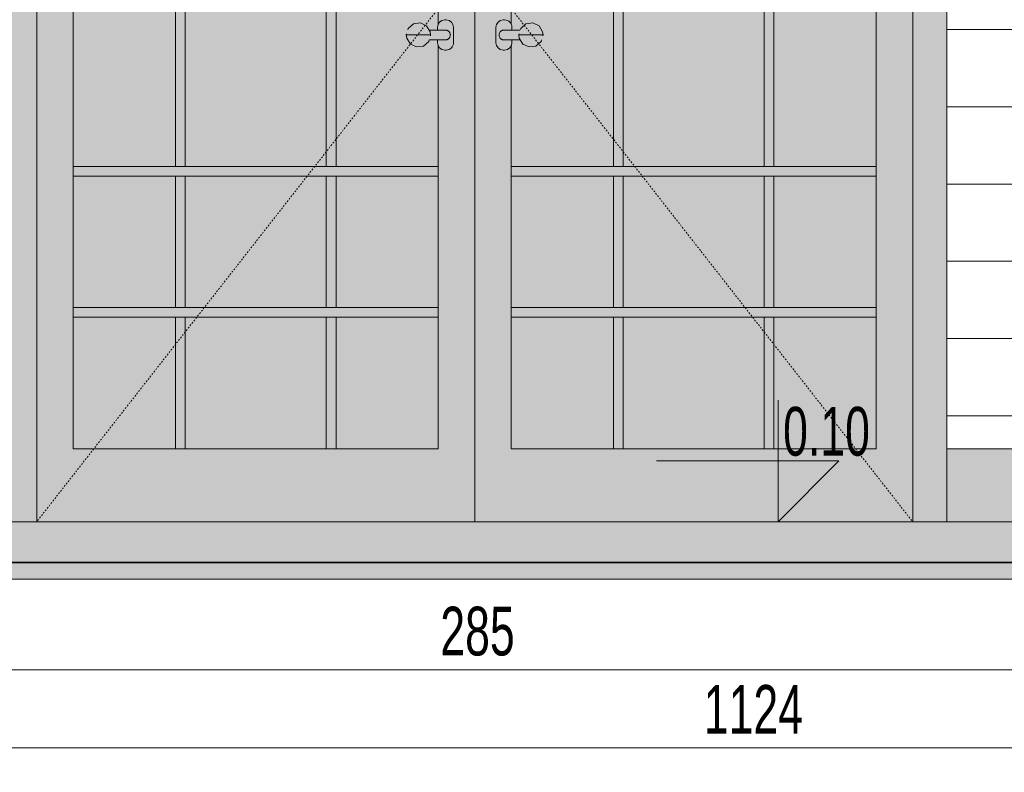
# Model space of a CAD drawing. Header units: centimetres. Extents: x 63249 to 70946, y -123 to 53714.
# Tile 3 of 58: x 63793 to 63995, y -41 to 113. Entities that reach past the tile are written whole.
import ezdxf

# ---------------------------------------------------------------- set-up
doc = ezdxf.new("R2010")
doc.units = ezdxf.units.CM
doc.linetypes.add('Kreska', pattern=[0.6350000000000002, 0.3175000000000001, -0.3175000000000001])
doc.linetypes.add('Kreska_2_', pattern=[0.6349999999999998, 0.3174999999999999, -0.3174999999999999])
for name, color, linetype, lineweight in [('A-ANNO-DIMS', 7, 'Continuous', 5), ('A-ANNO-DIMS-50', 7, 'Continuous', 5), ('A-DOOR', 7, 'Continuous', 5), ('A-DOOR-FRAM', 7, 'Continuous', 5), ('A-DOOR-GLAZ', 7, 'Continuous', 5), ('A-DOOR-HDLN', 7, 'Kreska_2_', 5), ('A-FLOR', 7, 'Continuous', 5), ('A-FLOR-LEVL', 7, 'Continuous', 5), ('A-WALL', 7, 'Continuous', 5), ('A-WALL-PATT', 7, 'Continuous', 5), ('G-ANNO-DIMS', 7, 'Continuous', 5), ('G-ANNO-REFR', 7, 'Kreska', 5)]:
    doc.layers.add(name, color=color, linetype=linetype, lineweight=lineweight)
doc.styles.add('Arial Narrow', font='ARIALN.TTF', dxfattribs={"width": 0.8, "height": 9.999999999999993})
doc.dimstyles.new('standard_wielkość_otworów', dxfattribs={"dimscale": 30.48, "dimtxt": 10.2343097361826, "dimasz": 0.2460629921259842, "dimexe": 0.1640419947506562, "dimexo": 0.0625, "dimgap": 0, "dimtad": 1, "dimdec": 1, "dimrnd": 0.5, "dimdsep": 46, "dimtxsty": 'Arial Narrow', "dimblk1": 'OBLIQUE', "dimblk2": 'OBLIQUE', "dimsah": 1, "dimcen": 0.09, "dimazin": 0, "dimtfac": 1, "dimtdec": 4, "dimtix": 1, "dimtmove": 0, "dimatfit": 3, "dimfxl": 0.1640419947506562, "dimfxlon": 1, "dimtvp": 1, "dimtolj": 1, "dimtzin": 0, "dimarcsym": 2})
picture_1 = doc.add_image_def('image1.png', size_in_pixel=(800, 956))

# ---------------------------------------------------------------- blocks, each defined once
blk = doc.blocks.new('Drz Drzwi przeszklone x2 ___FK_04_0 ze szprosami - Dz_1 - Z - zwykłe - 151 x 240 _180 x 229_5_ EI 31-9118767-Elewacja w osi 1 - Południowa')
at = {"layer": 'A-DOOR', "true_color": 0x383e42}
h = blk.add_hatch(color=250, dxfattribs=at)
h.paths.add_polyline_path([(63833.72599189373, 10.00000000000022), (63886.35264539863, 10.00000000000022), (63886.35264539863, 240.0000000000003), (63796.35264539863, 240.0000000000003), (63796.35264539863, 10.00000000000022), (63812.35264539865, 10.00000000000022)])
h.paths.add_polyline_path([(63803.85264539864, 25.00000000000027), (63803.85264539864, 232.5000000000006), (63878.85264539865, 232.5000000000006), (63878.90360729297, 112.3500000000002), (63879.14198522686, 112.6606601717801), (63879.45264539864, 112.8990381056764), (63879.81441683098, 113.0488887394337), (63880.50264539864, 113.1), (63880.89087396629, 113.0488887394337), (63881.25264539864, 112.8990381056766), (63881.56330557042, 112.6606601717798), (63881.80168350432, 112.35), (63881.95153413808, 111.9882285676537), (63882.00264539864, 111.6), (63881.95153413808, 108.0117714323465), (63881.73264641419, 107.5600291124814), (63881.56330557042, 107.3393398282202), (63881.25264539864, 107.1009618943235), (63880.89087396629, 106.9511112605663), (63880.20264539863, 106.8999999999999), (63879.81441683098, 106.9511112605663), (63879.45264539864, 107.1009618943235), (63879.14198522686, 107.33933982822), (63878.85264539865, 107.65), (63878.85264539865, 25.00000000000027), (63807.51568887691, 25.00000000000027)])
h = blk.add_hatch(color=250, dxfattribs=at)
h.paths.add_polyline_path([(63893.85264539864, 10.00000000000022), (63976.35264539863, 10.00000000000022), (63976.35264539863, 240.0000000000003), (63886.35264539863, 240.0000000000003), (63886.35264539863, 10.00000000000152)])
h.paths.add_polyline_path([(63961.35264539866, 25.00000000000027), (63893.85264539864, 25.00000000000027), (63893.80168350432, 107.65), (63893.56330557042, 107.3393398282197), (63893.18463312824, 107.0727902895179), (63892.89087396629, 106.9511112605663), (63892.20264539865, 106.8999999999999), (63891.814416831, 106.9511112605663), (63891.45264539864, 107.1009618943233), (63891.14198522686, 107.3393398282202), (63890.90360729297, 107.6500000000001), (63890.75375665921, 108.0117714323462), (63890.70264539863, 108.3999999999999), (63890.75375665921, 111.988228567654), (63890.90360729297, 112.3499999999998), (63891.14198522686, 112.6606601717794), (63891.45264539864, 112.8990381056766), (63891.814416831, 113.0488887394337), (63892.50264539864, 113.1), (63892.89087396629, 113.0488887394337), (63893.25264539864, 112.8990381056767), (63893.56330557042, 112.6606601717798), (63893.85264539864, 112.35), (63893.85264539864, 232.5000000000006), (63968.85264539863, 232.5000000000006), (63968.85264539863, 25.00000000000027), (63963.45393640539, 25.00000000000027)])
at = {"layer": 'A-DOOR', "true_color": 0x7f7f7f}
h = blk.add_hatch(color=8, dxfattribs=at)
h.paths.add_polyline_path([(63826.85264539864, 25.00000000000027), (63826.85264539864, 52.00000000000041), (63824.85264539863, 52.00000000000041), (63824.85264539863, 25.00000000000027)])
h.paths.add_polyline_path([(63824.85264539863, 54.00000000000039), (63826.85264539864, 54.00000000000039), (63826.85264539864, 81.00000000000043), (63824.85264539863, 81.00000000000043), (63824.85264539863, 66.99999999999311)])
h.paths.add_polyline_path([(63824.85264539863, 83.0000000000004), (63826.85264539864, 83.0000000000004), (63826.85264539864, 143.5000000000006), (63824.85264539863, 143.5000000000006), (63824.85264539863, 96.65472966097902)])
h.paths.add_polyline_path([(63824.85264539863, 145.5000000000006), (63826.85264539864, 145.5000000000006), (63826.85264539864, 174.5000000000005), (63824.85264539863, 174.5000000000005), (63824.85264539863, 145.9293743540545)])
h.paths.add_polyline_path([(63824.85264539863, 176.5000000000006), (63826.85264539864, 176.5000000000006), (63826.85264539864, 203.5000000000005), (63824.85264539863, 203.5000000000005), (63824.85264539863, 195.20401904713)])
h.paths.add_polyline_path([(63826.85264539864, 205.5000000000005), (63826.85264539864, 232.5000000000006), (63824.85264539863, 232.5000000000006), (63824.85264539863, 205.5000000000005)])
h = blk.add_hatch(color=8, dxfattribs=at)
h.paths.add_polyline_path([(63857.85264539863, 25.00000000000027), (63857.85264539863, 52.00000000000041), (63855.85264539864, 52.00000000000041), (63855.85264539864, 25.00000000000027)])
h.paths.add_polyline_path([(63855.85264539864, 54.00000000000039), (63857.85264539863, 54.00000000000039), (63857.85264539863, 81.00000000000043), (63855.85264539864, 81.00000000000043)])
h.paths.add_polyline_path([(63855.85264539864, 83.0000000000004), (63857.85264539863, 83.0000000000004), (63857.85264539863, 143.5000000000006), (63855.85264539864, 143.5000000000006), (63855.85264539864, 96.65472966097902)])
h.paths.add_polyline_path([(63855.85264539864, 145.5000000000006), (63857.85264539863, 145.5000000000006), (63857.85264539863, 174.5000000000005), (63855.85264539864, 174.5000000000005), (63855.85264539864, 145.9293743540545)])
h.paths.add_polyline_path([(63857.85264539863, 176.5000000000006), (63857.85264539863, 203.5000000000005), (63855.85264539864, 203.5000000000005), (63855.85264539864, 176.5000000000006)])
h.paths.add_polyline_path([(63855.85264539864, 205.5000000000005), (63857.85264539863, 205.5000000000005), (63857.85264539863, 232.5000000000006), (63855.85264539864, 232.5000000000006)])
h = blk.add_hatch(color=8, dxfattribs=at)
h.paths.add_polyline_path([(63916.85264539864, 25.00000000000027), (63916.85264539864, 52.00000000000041), (63914.85264539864, 52.00000000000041), (63914.85264539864, 25.00000000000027)])
h.paths.add_polyline_path([(63914.85264539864, 54.00000000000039), (63916.85264539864, 54.00000000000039), (63916.85264539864, 81.00000000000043), (63914.85264539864, 81.00000000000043), (63914.85264539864, 66.99999999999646)])
h.paths.add_polyline_path([(63916.85264539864, 83.0000000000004), (63916.85264539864, 143.5000000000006), (63914.85264539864, 143.5000000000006), (63914.85264539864, 83.0000000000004)])
h.paths.add_polyline_path([(63914.85264539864, 145.5000000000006), (63916.85264539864, 145.5000000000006), (63916.85264539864, 174.5000000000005), (63914.85264539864, 174.5000000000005), (63914.85264539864, 145.9293743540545)])
h.paths.add_polyline_path([(63916.85264539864, 176.5000000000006), (63916.85264539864, 203.5000000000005), (63914.85264539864, 203.5000000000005), (63914.85264539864, 176.5000000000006)])
h.paths.add_polyline_path([(63914.85264539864, 205.5000000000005), (63916.85264539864, 205.5000000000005), (63916.85264539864, 232.5000000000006), (63914.85264539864, 232.5000000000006), (63914.85264539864, 211.5000000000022)])
h = blk.add_hatch(color=8, dxfattribs=at)
h.paths.add_polyline_path([(63947.85264539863, 25.00000000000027), (63947.85264539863, 52.00000000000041), (63945.85264539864, 52.00000000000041), (63945.85264539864, 25.00000000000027)])
h.paths.add_polyline_path([(63947.85264539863, 54.00000000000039), (63947.85264539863, 81.00000000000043), (63945.85264539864, 81.00000000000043), (63945.85264539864, 54.00000000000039)])
h.paths.add_polyline_path([(63945.85264539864, 83.0000000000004), (63947.85264539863, 83.0000000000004), (63947.85264539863, 143.5000000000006), (63945.85264539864, 143.5000000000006), (63945.85264539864, 96.65472966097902)])
h.paths.add_polyline_path([(63945.85264539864, 145.5000000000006), (63947.85264539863, 145.5000000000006), (63947.85264539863, 174.5000000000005), (63945.85264539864, 174.5000000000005), (63945.85264539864, 145.9293743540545)])
h.paths.add_polyline_path([(63947.85264539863, 176.5000000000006), (63947.85264539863, 203.5000000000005), (63945.85264539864, 203.5000000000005), (63945.85264539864, 176.5000000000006)])
h.paths.add_polyline_path([(63947.85264539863, 205.5000000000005), (63947.85264539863, 232.5000000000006), (63945.85264539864, 232.5000000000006), (63945.85264539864, 205.5000000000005)])
at = {"layer": 'A-DOOR', "true_color": 0x495058}
h = blk.add_hatch(color=251, dxfattribs=at)
h.paths.add_polyline_path([(63872.30264539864, 110), (63872.33325429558, 110.0000000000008), (63872.3737186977, 109.6752361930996), (63872.31564849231, 109.9383712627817)])
h.paths.add_polyline_path([(63874.85307870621, 107.5518028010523), (63875.63155629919, 107.6525520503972), (63876.22838361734, 108.0335438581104), (63876.83053275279, 108.545175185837), (63876.96864006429, 108.8250429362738), (63877.18596138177, 109.2928932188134), (63877.27787262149, 109.7431999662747), (63877.25704626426, 110.0524730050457), (63877.22342717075, 110.3673181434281), (63877.0371096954, 111.0614790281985), (63876.63366091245, 111.63160283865), (63875.93762169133, 112.183506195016), (63875.57518788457, 112.3776412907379), (63873.98997478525, 112.3561469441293), (63873.39522306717, 111.9812231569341), (63872.77475804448, 111.4548248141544), (63872.64446215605, 111.1879033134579), (63872.46023487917, 110.8367560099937), (63872.32613311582, 110.2434788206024), (63872.32613311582, 109.7565211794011), (63872.41449915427, 109.3082026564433), (63872.56366800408, 108.9460007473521), (63872.78010291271, 108.5305368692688), (63873.66766910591, 107.8164938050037), (63874.12779795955, 107.622358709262), (63874.74483026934, 107.5743709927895), (63874.83407945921, 107.5557638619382)])
h = blk.add_hatch(color=251, dxfattribs=at)
h.paths.add_polyline_path([(63874.64273520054, 107.5559897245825), (63874.64273520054, 107.5956562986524), (63874.41155922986, 107.622358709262), (63874.41155922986, 107.581033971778), (63874.57167488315, 107.5636879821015)])
h.paths.add_polyline_path([(63872.78010291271, 108.5305368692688), (63872.64446215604, 108.8120966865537), (63872.7722976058, 108.5451751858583)])
h.paths.add_polyline_path([(63876.63366091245, 111.63160283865), (63876.23702731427, 111.9914635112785), (63876.47803450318, 111.7633504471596), (63876.61415069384, 111.6481194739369)])
for points in [[(63880.20264539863, 106.8999999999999), (63880.89087396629, 106.9511112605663), (63881.25264539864, 107.1009618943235), (63881.56330557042, 107.3393398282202), (63881.80168350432, 107.6500000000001), (63881.95153413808, 108.0117714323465), (63882.00264539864, 108.3999999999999), (63881.95153413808, 111.9882285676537), (63881.80168350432, 112.35), (63881.56330557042, 112.6606601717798), (63881.25264539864, 112.8990381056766), (63880.89087396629, 113.0488887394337), (63880.20264539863, 113.1), (63879.81441683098, 113.0488887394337), (63879.45264539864, 112.8990381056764), (63879.14198522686, 112.6606601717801), (63878.85264539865, 112.2269671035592), (63878.75375665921, 111.9882285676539), (63878.70264539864, 111.6), (63878.70264539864, 110.9927777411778), (63880.61146444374, 110.9659258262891), (63880.8528724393, 110.8658511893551), (63881.1092706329, 110.6425730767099), (63881.28465810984, 110.3406925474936), (63881.31857122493, 110.2588190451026), (63881.35264539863, 109.9999999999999), (63881.28465810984, 109.6593074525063), (63881.10927063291, 109.3574269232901), (63881.05975217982, 109.2928932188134), (63880.85264539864, 109.1339745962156), (63880.46830587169, 109.0152269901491), (63880.35264539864, 108.9999999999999), (63878.70264539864, 108.9733908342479), (63878.75375665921, 108.0117714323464), (63878.90360729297, 107.65), (63879.14198522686, 107.33933982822), (63879.45264539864, 107.1009618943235), (63879.81441683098, 106.9511112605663)], [(63892.50264539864, 106.8999999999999), (63892.89087396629, 106.9511112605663), (63893.25264539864, 107.1009618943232), (63893.56330557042, 107.3393398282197), (63893.85264539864, 107.7730328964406), (63893.95153413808, 108.011771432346), (63894.00264539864, 108.3999999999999), (63894.00264539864, 109.0072222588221), (63892.09382635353, 109.0340741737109), (63891.85241835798, 109.1341488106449), (63891.59602016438, 109.3574269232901), (63891.42063268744, 109.6593074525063), (63891.38671957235, 109.7411809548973), (63891.35264539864, 109.9999999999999), (63891.42063268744, 110.3406925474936), (63891.59602016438, 110.6425730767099), (63891.64553861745, 110.7071067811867), (63891.85264539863, 110.8660254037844), (63892.23698492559, 110.984773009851), (63892.35264539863, 111), (63894.00264539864, 111), (63893.95153413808, 111.988228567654), (63893.80168350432, 112.35), (63893.56330557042, 112.6606601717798), (63893.18463312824, 112.9272097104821), (63892.89087396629, 113.0488887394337), (63892.20264539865, 113.1), (63891.814416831, 113.0488887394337), (63891.45264539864, 112.8990381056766), (63891.14198522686, 112.6606601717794), (63890.90360729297, 112.3499999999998), (63890.75375665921, 111.988228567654), (63890.70264539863, 111.6), (63890.75375665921, 108.0117714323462), (63890.9726443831, 107.5600291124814), (63891.14198522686, 107.3393398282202), (63891.45264539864, 107.1009618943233), (63891.814416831, 106.9511112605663), (63892.20264539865, 106.8999999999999)], [(63878.85264539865, 109.9999999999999), (63881.35264539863, 109.9999999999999), (63881.28465810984, 110.3406925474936), (63881.1092706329, 110.6425730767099), (63881.05975217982, 110.7071067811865), (63880.85264539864, 110.8660254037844), (63880.46830587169, 110.984773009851), (63880.35264539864, 111), (63877.11475539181, 110.9327930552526), (63877.27400392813, 110.3048495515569), (63877.30264539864, 109.9999999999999), (63878.70264539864, 109.9999999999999)], [(63892.35264539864, 108.9999999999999), (63895.59053540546, 109.0672069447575), (63895.4274181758, 109.7431999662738), (63895.35008717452, 109.9999999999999), (63891.35264539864, 109.9999999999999), (63891.42063268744, 109.6593074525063), (63891.59602016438, 109.3574269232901), (63891.64553861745, 109.2928932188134), (63891.85264539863, 109.1339745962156), (63892.23698492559, 109.0152269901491)]]:
    blk.add_hatch(color=251, dxfattribs=at).paths.add_polyline_path(points)
h = blk.add_hatch(color=251, dxfattribs=at)
h.paths.add_polyline_path([(63897.85221209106, 107.5518028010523), (63898.29373156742, 107.622358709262), (63898.71531601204, 107.6438530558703), (63899.30018788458, 108.0108113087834), (63899.9305327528, 108.5451751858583), (63900.06082864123, 108.812096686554), (63900.24505591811, 109.1632439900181), (63900.37915768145, 109.7565211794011), (63900.37915768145, 110.2434788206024), (63900.290791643, 110.6917973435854), (63900.14162279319, 111.0539992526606), (63899.82386478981, 111.5552395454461), (63899.03762169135, 112.1835061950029), (63898.57008608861, 112.3776412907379), (63897.07373449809, 112.3474479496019), (63896.468263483, 111.9594872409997), (63895.8747580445, 111.4548248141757), (63895.74446215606, 111.1879033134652), (63895.51932941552, 110.7071067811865), (63895.42910144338, 110.2742491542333), (63895.44824453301, 109.9475269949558), (63895.47676746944, 109.6593074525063), (63895.66366800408, 108.9460007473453), (63896.08012424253, 108.3612061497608), (63896.76766910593, 107.8164938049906), (63897.2544978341, 107.6102043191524), (63897.82487878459, 107.5544734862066)])
h.paths.add_polyline_path([(63900.30664673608, 109.5450101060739), (63900.37203650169, 110), (63900.33157209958, 110.3247638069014), (63900.37203650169, 109.8549277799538), (63900.31016363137, 109.5616785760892)])
h = blk.add_hatch(color=251, dxfattribs=at)
h.paths.add_polyline_path([(63899.25620052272, 107.9753469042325), (63899.71600591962, 108.3130245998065), (63899.53272555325, 108.1982926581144), (63899.2665358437, 107.9836796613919)])
h.paths.add_polyline_path([(63900.35813357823, 109.5385807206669), (63900.37203650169, 109.6762458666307), (63900.35842639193, 109.5416160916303)])
h.paths.add_polyline_path([(63899.92518788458, 111.4694631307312), (63899.25602510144, 112.0530561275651), (63899.38159840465, 111.9235522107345), (63899.91772538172, 111.4757806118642)])
h.paths.add_polyline_path([(63896.07162988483, 111.6316028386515), (63896.76766910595, 112.1835061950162), (63896.27256524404, 111.8559933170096), (63896.09114010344, 111.6533904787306)])
h = blk.add_hatch(color=251, dxfattribs=at)
h.paths.add_polyline_path([(63877.30264539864, 109.9999999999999), (63877.28695888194, 109.9999999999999), (63877.30232487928, 109.999013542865)])
h.paths.add_polyline_path([(63880.35264539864, 108.9999999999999), (63880.61146444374, 109.0340741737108), (63880.8528724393, 109.1341488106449), (63881.10927063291, 109.3574269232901), (63881.28465810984, 109.6593074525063), (63881.31857122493, 109.7411809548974), (63881.31857122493, 109.9999999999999), (63877.30254885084, 109.9989991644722), (63877.17724551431, 109.2652684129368), (63877.08284019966, 109.0143123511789), (63878.85264539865, 109.0065656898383)])
h = blk.add_hatch(color=251, dxfattribs=at)
h.paths.add_polyline_path([(63895.40264539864, 109.9999999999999), (63895.41833191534, 109.9999999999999), (63895.40296591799, 110.0009864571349)])
h.paths.add_polyline_path([(63893.85264539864, 109.9999999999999), (63895.40274194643, 110.0010008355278), (63895.52894685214, 110.7375890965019), (63895.57315917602, 110.9859034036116), (63892.09382635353, 110.9659258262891), (63891.85241835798, 110.8658511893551), (63891.59602016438, 110.6425730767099), (63891.42063268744, 110.3406925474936), (63891.38671957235, 110.2588190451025), (63891.38671957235, 109.9999999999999), (63893.18463312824, 109.9999999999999)])
at = {"layer": 'A-DOOR', "true_color": 0x7f7f7f}
for points in [[(63855.85264539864, 81.00000000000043), (63878.85264539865, 81.00000000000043), (63878.85264539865, 83.0000000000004), (63803.85264539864, 83.0000000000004), (63803.85264539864, 81.00000000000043), (63831.85264539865, 81.00000000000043)], [(63945.85264539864, 81.00000000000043), (63968.85264539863, 81.00000000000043), (63968.85264539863, 83.0000000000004), (63893.85264539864, 83.0000000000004), (63893.85264539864, 81.00000000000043), (63921.85264539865, 81.00000000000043)], [(63876.96864006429, 52.00000000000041), (63878.85264539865, 52.00000000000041), (63878.85264539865, 54.00000000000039), (63803.85264539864, 54.00000000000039), (63803.85264539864, 52.00000000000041), (63857.85264539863, 52.00000000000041)], [(63945.85264539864, 52.00000000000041), (63968.85264539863, 52.00000000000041), (63968.85264539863, 54.00000000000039), (63893.85264539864, 54.00000000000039), (63893.85264539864, 52.00000000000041), (63916.85264539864, 52.00000000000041)]]:
    blk.add_hatch(color=8, dxfattribs=at).paths.add_polyline_path(points)
at = {"layer": 'A-DOOR-FRAM', "true_color": 0x383e42}
blk.add_hatch(color=250, dxfattribs=at).paths.add_polyline_path([(63976.35264539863, 10.00000000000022), (63983.35264539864, 10.00000000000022), (63983.35264539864, 246.9999999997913), (63789.35264539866, 246.9999999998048), (63789.35264539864, 10.00000000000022), (63796.35264539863, 10.00000000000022), (63796.35264539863, 240.0000000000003), (63976.35264539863, 240.0000000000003), (63976.35264539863, 11.00000000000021)])
at = {"layer": 'A-DOOR-GLAZ', "true_color": 0xd5f1ff}
h = blk.add_hatch(color=7, dxfattribs=at)
h.paths.add_polyline_path([(63824.85264539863, 25.00000000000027), (63824.85264539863, 52.00000000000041), (63803.85264539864, 52.00000000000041), (63803.85264539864, 25.00000000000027)])
h.paths.add_polyline_path([(63826.85264539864, 25.00000000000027), (63855.85264539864, 25.00000000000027), (63855.85264539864, 52.00000000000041), (63826.85264539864, 52.00000000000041), (63826.85264539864, 47.38008496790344)])
h.paths.add_polyline_path([(63857.85264539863, 25.00000000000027), (63878.85264539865, 25.00000000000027), (63878.85264539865, 52.00000000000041), (63857.85264539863, 52.00000000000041), (63857.85264539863, 47.38008496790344)])
h.paths.add_polyline_path([(63876.96864006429, 54.00000000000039), (63878.85264539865, 54.00000000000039), (63878.85264539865, 81.00000000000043), (63857.85264539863, 81.00000000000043), (63857.85264539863, 54.00000000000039)])
h.paths.add_polyline_path([(63824.85264539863, 54.00000000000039), (63824.85264539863, 81.00000000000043), (63803.85264539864, 81.00000000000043), (63803.85264539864, 54.00000000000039), (63818.35264539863, 54.00000000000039)])
h.paths.add_polyline_path([(63826.85264539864, 54.00000000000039), (63855.85264539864, 54.00000000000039), (63855.85264539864, 81.00000000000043), (63826.85264539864, 81.00000000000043), (63826.85264539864, 70.99999999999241)])
h.paths.add_polyline_path([(63832.85264539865, 83.0000000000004), (63855.85264539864, 83.0000000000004), (63855.85264539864, 143.5000000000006), (63826.85264539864, 143.5000000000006), (63826.85264539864, 83.0000000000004)])
h.paths.add_polyline_path([(63803.85264539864, 83.0000000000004), (63824.85264539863, 83.0000000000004), (63824.85264539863, 143.5000000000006), (63803.85264539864, 143.5000000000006), (63803.85264539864, 96.65472966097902)])
h.paths.add_polyline_path([(63857.85264539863, 83.0000000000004), (63878.85264539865, 83.0000000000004), (63878.85264539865, 107.7730328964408), (63878.75375665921, 108.0117714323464), (63878.70264539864, 108.3999999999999), (63878.70264539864, 109.0072222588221), (63877.05814924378, 108.9733908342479), (63876.61415069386, 108.3303127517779), (63876.17085195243, 107.9836796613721), (63875.91015886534, 107.8017835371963), (63875.45079296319, 107.6102043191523), (63874.57167488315, 107.5636879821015), (63873.98997478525, 107.6438530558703), (63873.29374062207, 108.0764477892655), (63872.98928487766, 108.3130245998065), (63872.70346000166, 108.6742753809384), (63872.39864406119, 109.3584551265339), (63872.33325429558, 109.6762458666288), (63872.31603701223, 110.1416447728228), (63872.4271151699, 110.7347315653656), (63872.56366800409, 111.0635543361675), (63872.78821489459, 111.4774063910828), (63873.44926569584, 112.0530561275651), (63874.13520470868, 112.3887568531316), (63874.9035295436, 112.4158898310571), (63875.46719161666, 112.3776412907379), (63875.63451996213, 112.3474479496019), (63876.23702731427, 111.9914635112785), (63876.57062627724, 111.70199548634), (63876.96864006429, 111.2024905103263), (63877.13213162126, 110.9859034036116), (63878.70264539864, 111), (63878.75375665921, 111.9882285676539), (63878.85264539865, 112.35), (63878.85264539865, 143.5000000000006), (63857.85264539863, 143.5000000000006), (63857.85264539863, 96.65472966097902)])
h.paths.add_polyline_path([(63872.36570712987, 109.8059159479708), (63872.35816069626, 109.9128156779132), (63872.35816069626, 110.0871843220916), (63872.34866857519, 109.8583552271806), (63872.35816069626, 109.8291414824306)])
h.paths.add_polyline_path([(63877.23958366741, 109.8059159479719), (63877.28115057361, 110.0661542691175), (63877.2720365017, 109.9999999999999), (63877.23157209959, 109.8583552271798)])
h.paths.add_polyline_path([(63855.85264539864, 145.5000000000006), (63855.85264539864, 174.5000000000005), (63826.85264539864, 174.5000000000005), (63826.85264539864, 145.5000000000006), (63833.72599189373, 145.5000000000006)])
h.paths.add_polyline_path([(63878.85264539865, 145.5000000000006), (63878.85264539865, 174.5000000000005), (63857.85264539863, 174.5000000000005), (63857.85264539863, 145.5000000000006), (63876.96864006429, 145.5000000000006)])
h.paths.add_polyline_path([(63803.85264539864, 145.5000000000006), (63824.85264539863, 145.5000000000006), (63824.85264539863, 174.5000000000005), (63803.85264539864, 174.5000000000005), (63803.85264539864, 145.9293743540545)])
h.paths.add_polyline_path([(63855.85264539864, 176.5000000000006), (63855.85264539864, 203.5000000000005), (63826.85264539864, 203.5000000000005), (63826.85264539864, 176.5000000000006)])
h.paths.add_polyline_path([(63824.85264539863, 176.5000000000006), (63824.85264539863, 203.5000000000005), (63803.85264539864, 203.5000000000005), (63803.85264539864, 176.5000000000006)])
h.paths.add_polyline_path([(63857.85264539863, 176.5000000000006), (63878.85264539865, 176.5000000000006), (63878.85264539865, 203.5000000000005), (63857.85264539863, 203.5000000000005), (63857.85264539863, 195.20401904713)])
h.paths.add_polyline_path([(63826.85264539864, 205.5000000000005), (63855.85264539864, 205.5000000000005), (63855.85264539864, 232.5000000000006), (63826.85264539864, 232.5000000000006), (63826.85264539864, 209.5000000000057)])
h.paths.add_polyline_path([(63857.85264539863, 205.5000000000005), (63878.85264539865, 205.5000000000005), (63878.85264539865, 232.5000000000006), (63857.85264539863, 232.5000000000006)])
h.paths.add_polyline_path([(63803.85264539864, 205.5000000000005), (63824.85264539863, 205.5000000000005), (63824.85264539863, 232.5000000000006), (63803.85264539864, 232.5000000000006)])
h = blk.add_hatch(color=7, dxfattribs=at)
h.paths.add_polyline_path([(63914.85264539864, 25.00000000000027), (63914.85264539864, 52.00000000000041), (63893.85264539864, 52.00000000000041), (63893.85264539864, 25.00000000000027)])
h.paths.add_polyline_path([(63916.85264539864, 25.00000000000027), (63945.85264539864, 25.00000000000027), (63945.85264539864, 52.00000000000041), (63916.85264539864, 52.00000000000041), (63916.85264539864, 47.38008496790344)])
h.paths.add_polyline_path([(63947.85264539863, 25.00000000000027), (63968.85264539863, 25.00000000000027), (63968.85264539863, 52.00000000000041), (63947.85264539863, 52.00000000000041), (63947.85264539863, 47.38008496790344)])
h.paths.add_polyline_path([(63914.85264539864, 54.00000000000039), (63914.85264539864, 81.00000000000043), (63893.85264539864, 81.00000000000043), (63893.85264539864, 54.00000000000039), (63908.35264539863, 54.00000000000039)])
h.paths.add_polyline_path([(63947.85264539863, 54.00000000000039), (63968.85264539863, 54.00000000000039), (63968.85264539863, 81.00000000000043), (63947.85264539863, 81.00000000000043)])
h.paths.add_polyline_path([(63916.85264539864, 54.00000000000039), (63945.85264539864, 54.00000000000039), (63945.85264539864, 81.00000000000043), (63916.85264539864, 81.00000000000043), (63916.85264539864, 70.9999999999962)])
h.paths.add_polyline_path([(63947.85264539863, 83.0000000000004), (63968.85264539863, 83.0000000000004), (63968.85264539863, 143.5000000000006), (63947.85264539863, 143.5000000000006), (63947.85264539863, 96.65472966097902)])
h.paths.add_polyline_path([(63945.85264539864, 83.0000000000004), (63945.85264539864, 143.5000000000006), (63916.85264539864, 143.5000000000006), (63916.85264539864, 83.0000000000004), (63922.85264539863, 83.0000000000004)])
h.paths.add_polyline_path([(63900.40264539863, 110), (63900.37203650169, 110), (63900.37203650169, 109.9057955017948)])
h.paths.add_polyline_path([(63914.85264539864, 83.0000000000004), (63914.85264539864, 143.5000000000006), (63893.85264539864, 143.5000000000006), (63893.85264539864, 112.2269671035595), (63893.95153413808, 111.988228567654), (63894.00264539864, 111.6), (63894.00264539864, 110.9927777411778), (63895.64137415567, 111.0195473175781), (63895.8872986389, 111.4755547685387), (63896.76766910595, 112.1932033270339), (63897.23809918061, 112.3776412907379), (63898.71531601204, 112.3561469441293), (63899.4207644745, 111.9235522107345), (63899.93299319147, 111.4548248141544), (63900.30664673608, 110.6415448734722), (63900.38925378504, 110.1416447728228), (63900.40264539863, 110), (63900.27817563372, 109.265268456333), (63900.14162279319, 108.9364456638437), (63899.83388067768, 108.4355935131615), (63899.4115501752, 108.0764477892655), (63898.67518788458, 107.622358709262), (63897.80936074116, 107.5559897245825), (63897.07373449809, 107.6525520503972), (63896.47690717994, 108.0274231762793), (63895.87268711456, 108.545175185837), (63895.62245059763, 109.0143123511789), (63894.00264539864, 108.9733908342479), (63893.95153413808, 108.011771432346), (63893.85264539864, 107.6794228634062), (63893.85264539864, 83.0000000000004)])
h.paths.add_polyline_path([(63895.46570712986, 109.8059159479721), (63895.44824453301, 109.9475269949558), (63895.45816069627, 110.0871843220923), (63895.4486685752, 109.8583552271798), (63895.45816069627, 109.8291414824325)])
h.paths.add_polyline_path([(63914.85264539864, 145.5000000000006), (63914.85264539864, 174.5000000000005), (63893.85264539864, 174.5000000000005), (63893.85264539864, 145.5000000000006)])
h.paths.add_polyline_path([(63916.85264539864, 145.5000000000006), (63945.85264539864, 145.5000000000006), (63945.85264539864, 174.5000000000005), (63916.85264539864, 174.5000000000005), (63916.85264539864, 145.9293743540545)])
h.paths.add_polyline_path([(63968.85264539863, 145.5000000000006), (63968.85264539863, 174.5000000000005), (63947.85264539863, 174.5000000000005), (63947.85264539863, 145.5000000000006), (63963.45393640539, 145.5000000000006)])
h.paths.add_polyline_path([(63914.85264539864, 176.5000000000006), (63914.85264539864, 203.5000000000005), (63893.85264539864, 203.5000000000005), (63893.85264539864, 176.5000000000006)])
h.paths.add_polyline_path([(63949.85264539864, 176.5000000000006), (63968.85264539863, 176.5000000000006), (63968.85264539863, 203.5000000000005), (63947.85264539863, 203.5000000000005), (63947.85264539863, 176.5000000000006)])
h.paths.add_polyline_path([(63916.85264539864, 176.5000000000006), (63945.85264539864, 176.5000000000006), (63945.85264539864, 203.5000000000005), (63916.85264539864, 203.5000000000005), (63916.85264539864, 195.20401904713)])
h.paths.add_polyline_path([(63893.85264539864, 205.5000000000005), (63914.85264539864, 205.5000000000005), (63914.85264539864, 232.5000000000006), (63893.85264539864, 232.5000000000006)])
h.paths.add_polyline_path([(63968.85264539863, 205.5000000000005), (63968.85264539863, 232.5000000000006), (63947.85264539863, 232.5000000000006), (63947.85264539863, 205.5000000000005), (63963.45393640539, 205.5000000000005)])
h.paths.add_polyline_path([(63920.85264539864, 205.5000000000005), (63945.85264539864, 205.5000000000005), (63945.85264539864, 232.5000000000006), (63916.85264539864, 232.5000000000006), (63916.85264539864, 205.5000000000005)])
at = {"layer": 'A-DOOR'}
for p, q in [((63796.35264539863, 10), (63796.35264539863, 240)), ((63886.35264539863, 9.999999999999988), (63886.35264539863, 240)), ((63886.35264539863, 240), (63886.35264539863, 10)), ((63976.35264539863, 240), (63976.35264539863, 10)), ((63803.85264539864, 232.5000000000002), (63803.85264539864, 25.00000000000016)), ((63878.85264539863, 112.2269671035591), (63878.85264539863, 232.5000000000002)), ((63893.85264539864, 232.5000000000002), (63893.85264539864, 112.2269671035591)), ((63968.85264539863, 25.00000000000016), (63968.85264539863, 232.5000000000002)), ((63824.85264539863, 83.00000000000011), (63824.85264539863, 143.5000000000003)), ((63826.85264539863, 143.5000000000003), (63826.85264539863, 83.00000000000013)), ((63855.85264539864, 83.00000000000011), (63855.85264539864, 143.5000000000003)), ((63857.85264539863, 143.5000000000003), (63857.85264539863, 83.00000000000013)), ((63914.85264539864, 83.00000000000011), (63914.85264539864, 143.5000000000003)), ((63916.85264539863, 143.5000000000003), (63916.85264539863, 83.00000000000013)), ((63945.85264539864, 143.5000000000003), (63945.85264539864, 83.00000000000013)), ((63947.85264539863, 83.00000000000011), (63947.85264539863, 143.5000000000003)), ((63878.70264539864, 111.5999999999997), (63878.70264539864, 110.9927777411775)), ((63880.50264539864, 113.0999999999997), (63880.20264539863, 113.0999999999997)), ((63882.00264539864, 108.3999999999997), (63882.00264539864, 111.5999999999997)), ((63890.70264539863, 111.5999999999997), (63890.70264539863, 108.3999999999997)), ((63892.50264539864, 113.0999999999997), (63892.20264539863, 113.0999999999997)), ((63894.00264539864, 110.9927777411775), (63894.00264539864, 111.5999999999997)), ((63872.30264539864, 110), (63872.36377579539, 110.2067254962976)), ((63877.30264539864, 110), (63872.30264539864, 110)), ((63880.35264539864, 111), (63877.07420450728, 111)), ((63877.30264539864, 109.9999999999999), (63877.2415150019, 109.7932745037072)), ((63895.63108628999, 111), (63892.35264539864, 111)), ((63895.40264539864, 110), (63895.46377579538, 110.2067254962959)), ((63895.40264539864, 109.9999999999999), (63900.40264539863, 109.9999999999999)), ((63900.40264539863, 109.9999999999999), (63900.34151500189, 109.7932745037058)), ((63877.07420450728, 108.9999999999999), (63880.35264539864, 108.9999999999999)), ((63878.70264539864, 108.9733908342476), (63878.70264539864, 108.3999999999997)), ((63878.85264539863, 25.00000000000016), (63878.85264539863, 107.7730328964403)), ((63892.35264539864, 108.9999999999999), (63895.63108628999, 108.9999999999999)), ((63893.85264539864, 107.7730328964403), (63893.85264539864, 25.00000000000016)), ((63894.00264539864, 108.3999999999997), (63894.00264539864, 108.9733908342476)), ((63880.20264539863, 106.8999999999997), (63880.50264539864, 106.8999999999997)), ((63892.20264539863, 106.8999999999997), (63892.50264539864, 106.8999999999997)), ((63878.85264539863, 83.00000000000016), (63803.85264539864, 83.00000000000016)), ((63968.85264539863, 83.00000000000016), (63893.85264539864, 83.00000000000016)), ((63878.85264539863, 81.00000000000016), (63803.85264539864, 81.00000000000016)), ((63824.85264539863, 54.00000000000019), (63824.85264539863, 81.00000000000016)), ((63826.85264539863, 81.00000000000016), (63826.85264539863, 54.00000000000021)), ((63855.85264539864, 54.00000000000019), (63855.85264539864, 81.00000000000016)), ((63857.85264539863, 81.00000000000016), (63857.85264539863, 54.00000000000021)), ((63893.85264539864, 81.00000000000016), (63968.85264539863, 81.00000000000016)), ((63914.85264539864, 54.00000000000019), (63914.85264539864, 81.00000000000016)), ((63916.85264539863, 81.00000000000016), (63916.85264539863, 54.00000000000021)), ((63945.85264539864, 81.00000000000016), (63945.85264539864, 54.00000000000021)), ((63947.85264539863, 54.00000000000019), (63947.85264539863, 81.00000000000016)), ((63878.85264539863, 54.00000000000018), (63803.85264539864, 54.00000000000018)), ((63968.85264539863, 54.00000000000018), (63893.85264539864, 54.00000000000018)), ((63878.85264539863, 52.00000000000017), (63803.85264539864, 52.00000000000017)), ((63824.85264539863, 25.00000000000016), (63824.85264539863, 52.00000000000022)), ((63826.85264539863, 52.00000000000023), (63826.85264539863, 25.00000000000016)), ((63855.85264539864, 25.00000000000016), (63855.85264539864, 52.00000000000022)), ((63857.85264539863, 52.00000000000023), (63857.85264539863, 25.00000000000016)), ((63968.85264539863, 52.00000000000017), (63893.85264539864, 52.00000000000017)), ((63914.85264539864, 25.00000000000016), (63914.85264539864, 52.00000000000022)), ((63916.85264539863, 52.00000000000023), (63916.85264539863, 25.00000000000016)), ((63945.85264539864, 52.00000000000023), (63945.85264539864, 25.00000000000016)), ((63947.85264539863, 25.00000000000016), (63947.85264539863, 52.00000000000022)), ((63803.85264539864, 25.00000000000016), (63878.85264539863, 25.00000000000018)), ((63893.85264539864, 25.00000000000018), (63968.85264539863, 25.00000000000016))]:
    blk.add_line(p, q, dxfattribs=at)
at = {"layer": 'A-DOOR', "flags": 128}
for points in [[(63872.61490583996, 111.0559753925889), (63872.70470435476, 111.3596482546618), (63873.78156009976, 112.2819695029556), (63875.18684503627, 112.4703017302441), (63876.46855324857, 111.864068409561), (63877.21442692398, 110.6582627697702), (63877.30264539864, 110)], [(63895.71490583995, 111.0559753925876), (63895.80470435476, 111.3596482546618), (63896.88156009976, 112.2819695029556), (63898.28684503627, 112.4703017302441), (63899.56855324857, 111.864068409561), (63900.31442692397, 110.6582627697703), (63900.40264539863, 110)], [(63876.99906878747, 108.9733908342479), (63876.90058644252, 108.6403517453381), (63875.82373069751, 107.7180304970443), (63874.41844576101, 107.529698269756), (63873.13673754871, 108.1359315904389), (63872.39086387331, 109.3417372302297), (63872.30264539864, 109.9999999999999)], [(63900.09906878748, 108.9733908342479), (63900.00058644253, 108.6403517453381), (63898.92373069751, 107.7180304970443), (63897.51844576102, 107.529698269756), (63896.2367375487, 108.1359315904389), (63895.4908638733, 109.3417372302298), (63895.40264539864, 109.9999999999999)]]:
    blk.add_lwpolyline(points, dxfattribs=at)
at = {"layer": 'A-DOOR'}
for centre, radius, start, end in [((63880.20264539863, 111.5999999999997), 1.499999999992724, 90, 180), ((63880.50264539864, 111.5999999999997), 1.499999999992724, 0, 90), ((63892.20264539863, 111.5999999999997), 1.499999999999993, 89.99999999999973, 179.9999999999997), ((63892.50264539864, 111.5999999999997), 1.499999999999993, 359.9999999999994, 89.99999999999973), ((63880.20264539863, 108.3999999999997), 1.499999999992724, 180, 269.9999999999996), ((63880.50264539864, 108.3999999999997), 1.499999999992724, 269.9999999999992, 359.9999999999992), ((63892.20264539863, 108.3999999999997), 1.5, 180, 269.9999999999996), ((63892.50264539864, 108.3999999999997), 1.5, 269.9999999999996, 359.9999999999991)]:
    blk.add_arc(centre, radius, start, end, dxfattribs=at)
for centre, major_axis, ratio, start_param, end_param in [((63876.78695888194, 109.9999999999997), (0, 1.000000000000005), 0.4999999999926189, 4.712388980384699, 4.780169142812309), ((63876.78695888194, 109.9999999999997), (0, 1), 0.5, 4.644608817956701, 4.712388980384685), ((63895.91833191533, 109.9999999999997), (0, 0.9999999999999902), 0.4999999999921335, 1.503016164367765, 1.570796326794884), ((63895.91833191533, 109.9999999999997), (0, 1.000000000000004), 0.4999999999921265, 1.570796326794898, 1.638576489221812)]:
    blk.add_ellipse(centre, major_axis=major_axis, ratio=ratio, start_param=start_param, end_param=end_param, dxfattribs=at)
for points, knots in [([(63880.35264539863, 110.9999999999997), (63880.3962785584, 110.9999999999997), (63880.48354487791, 110.9942802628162), (63880.61220463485, 110.9686882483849), (63880.73642324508, 110.9265217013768), (63880.85407537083, 110.8685021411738), (63880.96314766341, 110.795622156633), (63881.06177494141, 110.7091292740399), (63881.14826564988, 110.6105014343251), (63881.24545130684, 110.4650776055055), (63881.32967202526, 110.2617943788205), (63881.35264539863, 110.0872664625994), (63881.35264539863, 109.9999999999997)], [0.5, 0.5, 0.5, 0.5, 0.5416666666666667, 0.5833333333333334, 0.625, 0.6666666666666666, 0.7083333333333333, 0.75, 0.7916666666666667, 0.8333333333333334, 0.9166666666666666, 1, 1, 1, 1]), ([(63881.35264539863, 109.9999999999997), (63881.35264539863, 109.9127335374), (63881.32967202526, 109.7382056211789), (63881.24545130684, 109.5349223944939), (63881.14826564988, 109.3894985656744), (63881.06177494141, 109.2908707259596), (63880.96314766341, 109.2043778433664), (63880.85407537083, 109.1314978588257), (63880.73642324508, 109.0734782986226), (63880.61220463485, 109.0313117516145), (63880.48354487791, 109.0057197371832), (63880.3962785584, 108.9999999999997), (63880.35264539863, 108.9999999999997)], [0, 0, 0, 0, 0.08333333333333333, 0.1666666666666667, 0.2083333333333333, 0.25, 0.2916666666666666, 0.3333333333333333, 0.375, 0.4166666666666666, 0.4583333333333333, 0.5, 0.5, 0.5, 0.5]), ([(63891.35264539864, 109.9999999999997), (63891.35264539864, 110.0872664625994), (63891.375618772, 110.2617943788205), (63891.45983949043, 110.4650776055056), (63891.55702514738, 110.6105014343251), (63891.64351585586, 110.7091292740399), (63891.74214313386, 110.795622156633), (63891.85121542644, 110.8685021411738), (63891.96886755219, 110.9265217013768), (63892.09308616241, 110.9686882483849), (63892.22174591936, 110.9942802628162), (63892.30901223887, 110.9999999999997), (63892.35264539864, 110.9999999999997)], [0, 0, 0, 0, 0.08333333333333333, 0.1666666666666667, 0.2083333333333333, 0.25, 0.2916666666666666, 0.3333333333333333, 0.375, 0.4166666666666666, 0.4583333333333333, 0.5, 0.5, 0.5, 0.5]), ([(63892.35264539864, 108.9999999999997), (63892.30901223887, 108.9999999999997), (63892.22174591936, 109.0057197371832), (63892.09308616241, 109.0313117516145), (63891.96886755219, 109.0734782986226), (63891.85121542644, 109.1314978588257), (63891.74214313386, 109.2043778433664), (63891.64351585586, 109.2908707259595), (63891.55702514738, 109.3894985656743), (63891.45983949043, 109.5349223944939), (63891.375618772, 109.738205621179), (63891.35264539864, 109.9127335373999), (63891.35264539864, 109.9999999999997)], [0.5, 0.5, 0.5, 0.5, 0.5416666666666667, 0.5833333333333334, 0.625, 0.6666666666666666, 0.7083333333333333, 0.75, 0.7916666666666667, 0.8333333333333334, 0.9166666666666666, 1, 1, 1, 1])]:
    blk.add_open_spline(points, degree=3, knots=knots, dxfattribs=at)
at = {"layer": 'A-DOOR-FRAM'}
for p, q in [((63796.35264539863, 240.0000000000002), (63796.35264539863, 9.999999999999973)), ((63976.35264539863, 9.999999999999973), (63976.35264539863, 240.0000000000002))]:
    blk.add_line(p, q, dxfattribs=at)
at = {"layer": 'A-DOOR-HDLN'}
for q in [(63796.35264539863, 9.99999999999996), (63976.35264539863, 9.99999999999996)]:
    blk.add_line((63886.35264539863, 124.9999999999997), q, dxfattribs=at)
blk = doc.blocks.new('Rampa - Rampa-9231931-Elewacja w osi 1 - Południowa')
at = {"layer": 'A-FLOR-LEVL', "true_color": 0x7f7f7f}
for points in [[(63876.96864006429, 1.618985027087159), (64009.20264539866, 1.618985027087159), (64009.20264539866, 10.00000000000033), (63763.50264539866, 10.00000000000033), (63763.50264539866, 1.618985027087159), (63870.19300069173, 1.618985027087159)], [(64009.20264539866, -1.894559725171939), (64009.20264539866, 1.618985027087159), (63763.50264539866, 1.618985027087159), (63763.50264539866, -1.894559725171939), (64006.69658457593, -1.894559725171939)]]:
    blk.add_hatch(color=8, dxfattribs=at).paths.add_polyline_path(points)
at = {"layer": 'A-FLOR-LEVL'}
for p, q in [((63763.50264539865, 10), (63763.50264539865, 1.618985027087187)), ((64009.20264539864, 10), (63763.50264539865, 10)), ((64009.20264539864, 1.618985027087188), (64009.20264539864, 10))]:
    blk.add_line(p, q, dxfattribs=at)
at = {"layer": 'A-FLOR-LEVL', "lineweight": 35}
for p, q in [((64009.20264539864, 1.618985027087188), (63763.50264539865, 1.618985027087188)), ((63763.50264539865, 1.618985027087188), (63763.50264539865, -1.894559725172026)), ((64009.20264539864, -1.894559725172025), (64009.20264539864, 1.618985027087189))]:
    blk.add_line(p, q, dxfattribs=at)
blk = doc.blocks.new('Rzędne punktów - Znacznik rzędnej-817464-Elewacja w osi 1 - Południowa')
at = {"layer": 'G-ANNO-DIMS'}
for p, q in [((63623.15676501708, 1.057487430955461e-14), (63623.15676501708, 24.99999999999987)), ((63610.65676501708, 12.49999999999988), (63623.15676501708, 5.287437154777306e-15)), ((63610.65676501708, 12.49999999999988), (63648.15676501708, 12.49999999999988))]:
    blk.add_line(p, q, dxfattribs=at)
blk = doc.blocks.new('DIMBLOCK3-Elewacja w osi 1 - Południowa')
at = {"layer": 'A-ANNO-DIMS-50', "color": 250, "true_color": 0x303030}
for p, q in [((63743.95264539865, -20.38074240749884), (63743.95264539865, -15.38074240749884)), ((64028.75264539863, -20.38074240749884), (64028.75264539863, -15.38074240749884)), ((63743.95264539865, -20.38074240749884), (63747.70264539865, -16.63074240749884)), ((64028.75264539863, -20.38074240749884), (64032.50264539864, -16.63074240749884)), ((63743.95264539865, -20.38074240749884), (63740.20264539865, -24.13074240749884)), ((64028.75264539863, -20.38074240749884), (63743.95264539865, -20.38074240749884)), ((63743.95264539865, -20.38074240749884), (63743.95264539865, -25.38074240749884)), ((64028.75264539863, -20.38074240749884), (64025.00264539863, -24.13074240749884)), ((64028.75264539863, -20.38074240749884), (64028.75264539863, -25.38074240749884))]:
    blk.add_line(p, q, dxfattribs=at)
at = {"layer": 'A-ANNO-DIMS-50', "color": 0, "insert": (63879.28609819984, -7.456653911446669), "char_height": 9.999999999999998, "width": 16.95971327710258, "attachment_point": 1, "line_spacing_factor": 0.9746961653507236, "style": 'Arial Narrow'}
blk.add_mtext('285', dxfattribs=at)
blk = doc.blocks.new('_Oblique')
at = {"color": 0, "linetype": 'ByBlock', "lineweight": -2}
blk.add_line((-0.5, -0.5), (0.5, 0.5), dxfattribs=at)
blk = doc.blocks.new('DIMBLOCK6-Elewacja w osi 1 - Południowa')
at = {"layer": 'A-ANNO-DIMS-50', "color": 250, "true_color": 0x303030}
for p, q in [((63380.85264539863, -36.46409967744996), (63380.85264539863, -31.46409967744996)), ((64504.85264539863, -36.46409967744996), (64504.85264539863, -31.46409967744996)), ((63380.85264539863, -36.46409967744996), (63384.60264539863, -32.71409967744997)), ((64504.85264539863, -36.46409967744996), (64508.60264539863, -32.71409967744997)), ((63380.85264539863, -36.46409967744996), (63377.10264539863, -40.21409967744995)), ((63380.85264539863, -36.46409967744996), (64504.85264539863, -36.46409967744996)), ((63380.85264539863, -36.46409967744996), (63380.85264539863, -41.46409967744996)), ((64504.85264539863, -36.46409967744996), (64501.10264539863, -40.21409967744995)), ((64504.85264539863, -36.46409967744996), (64504.85264539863, -41.46409967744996))]:
    blk.add_line(p, q, dxfattribs=at)
at = {"layer": 'A-ANNO-DIMS-50', "color": 0, "insert": (63933.43058246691, -23.54001118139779), "char_height": 9.999999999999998, "width": 22.61295103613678, "attachment_point": 1, "line_spacing_factor": 0.9746961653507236, "style": 'Arial Narrow'}
blk.add_mtext('1124', dxfattribs=at)

msp = doc.modelspace()

# ---------------------------------------------------------------- hatches: boundary and pattern name
at = {"layer": 'A-WALL-PATT'}
h = msp.add_hatch(dxfattribs=at)
h.set_pattern_fill('FP_1', color=256, style=0, pattern_type=2)
h.set_pattern_definition([(0, (63858.36599999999, 0), (0, 15.875), [])])
h.paths.add_polyline_path([(63789.35264539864, 25.00000000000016), (63789.35264539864, 246.9999999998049), (63983.35264539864, 246.9999999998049), (63983.35264539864, 25.00000000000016), (64009.20264539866, 25.00000000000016), (64009.20264539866, 292.7712301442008), (63763.50264539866, 292.7712301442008), (63763.50264539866, 25.00000000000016)])
at = {"layer": 'A-WALL-PATT', "true_color": 0x878581}
h = msp.add_hatch(color=252, dxfattribs=at)
h.paths.add_polyline_path([(63789.35264539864, 11.00000000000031), (63789.35264539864, 25.00000000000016), (63761.50264539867, 25.00000000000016), (63761.50264539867, 11.00000000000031), (63763.50264539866, 11.00000000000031)])
h.paths.add_polyline_path([(63983.35264539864, 11.00000000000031), (64011.20264539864, 11.00000000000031), (64011.20264539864, 25.00000000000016), (63983.35264539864, 25.00000000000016), (63983.35264539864, 17.32303762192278)])
h = msp.add_hatch(color=252, dxfattribs=at)
h.paths.add_polyline_path([(63761.50264539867, -0.2041208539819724), (63763.50264539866, -0.2039072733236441), (63763.50264539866, 10.00000000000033), (63789.35264539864, 10.00000000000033), (63789.35264539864, 11.00000000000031), (63761.50264539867, 11.00000000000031), (63761.50264539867, 2.165734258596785e-13)])
h.paths.add_polyline_path([(63983.35264539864, 10.00000000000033), (64011.20264539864, 10.00000000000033), (64011.20264539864, 11.00000000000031), (63983.35264539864, 11.00000000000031)])

# ---------------------------------------------------------------- linework, layer by layer
at = {"layer": 'A-FLOR'}
msp.add_line((63763.50264539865, 10), (64011.20264539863, 10), dxfattribs=at)
at = {"layer": 'A-WALL'}
for p, q in [((63983.35264539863, 246.9999999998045), (63983.35264539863, 10)), ((63983.35264539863, 24.99999999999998), (64474.57284063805, 24.99999999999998))]:
    msp.add_line(p, q, dxfattribs=at)
at = {"layer": 'G-ANNO-DIMS'}
msp.add_line((63948.35264539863, 10), (63948.68344823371, 10), dxfattribs=at)

# ---------------------------------------------------------------- block references
at = {"layer": 'A-DOOR'}
msp.add_blockref('Drz Drzwi przeszklone x2 ___FK_04_0 ze szprosami - Dz_1 - Z - zwykłe - 151 x 240 _180 x 229_5_ EI 31-9118767-Elewacja w osi 1 - Południowa', (0, 0), dxfattribs=at)
at = {"layer": 'A-FLOR-LEVL'}
msp.add_blockref('Rampa - Rampa-9231931-Elewacja w osi 1 - Południowa', (0, 0), dxfattribs=at)
at = {"layer": 'G-ANNO-DIMS', "extrusion": (0, 0, -1)}
msp.add_blockref('Rzędne punktów - Znacznik rzędnej-817464-Elewacja w osi 1 - Południowa', (-127571.8402132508, 9.999999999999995), dxfattribs=at)

# ---------------------------------------------------------------- texts
at = {"layer": 'G-ANNO-DIMS', "insert": (63949.72897603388, 33.58653785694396), "char_height": 9.999999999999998, "width": 21.49073327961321, "attachment_point": 1, "line_spacing_factor": 0.9746961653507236, "style": 'Arial Narrow'}
msp.add_mtext('0.10', dxfattribs=at)

# ---------------------------------------------------------------- dimensions: what is measured, and where the dimension line sits
at = {"layer": 'A-ANNO-DIMS', "color": 250, "true_color": 0x303030}
for base, p1, p2, override, picture, middle in [((63743.95264539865, -20.38074240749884), (64028.75264539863, -25.38074240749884), (63743.95264539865, -25.38074240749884), {"dimpost": '<>', "dimfxl": 284.7999999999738}, 'DIMBLOCK3-Elewacja w osi 1 - Południowa', (63886.35264539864, -15.27501250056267)), ((64504.85264539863, -36.46409967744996), (63380.85264539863, -31.46409967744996), (64504.85264539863, -31.46409967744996), {"dimpost": '<>', "dimfxl": 1124.000000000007}, 'DIMBLOCK6-Elewacja w osi 1 - Południowa', (63942.85264539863, -31.44363580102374))]:
    dim = msp.add_linear_dim(base=base, p1=p1, p2=p2, dimstyle='standard_wielkość_otworów', override=override, dxfattribs=at)
    dim.commit()
    dim.dimension.update_dxf_attribs({"geometry": picture, "text_midpoint": middle})

# ---------------------------------------------------------------- pictures from other files: only their frames are drawn
at = {"layer": 'G-ANNO-REFR'}
image = msp.add_image(picture_1, insert=(63553.19153428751, 155.897116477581), size_in_units=(42.333333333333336, 50.58833333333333), dxfattribs=at)
image.set_boundary_path([(-5322.219026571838, 3935.678293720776), (-5322.219026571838, -10960.32936192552), (20826.93999903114, -10960.32936192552), (20826.93999903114, 3935.678293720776), (-5322.219026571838, 3935.678293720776)])
image.dxf.flags = 15

doc.saveas('drawing.dxf')
